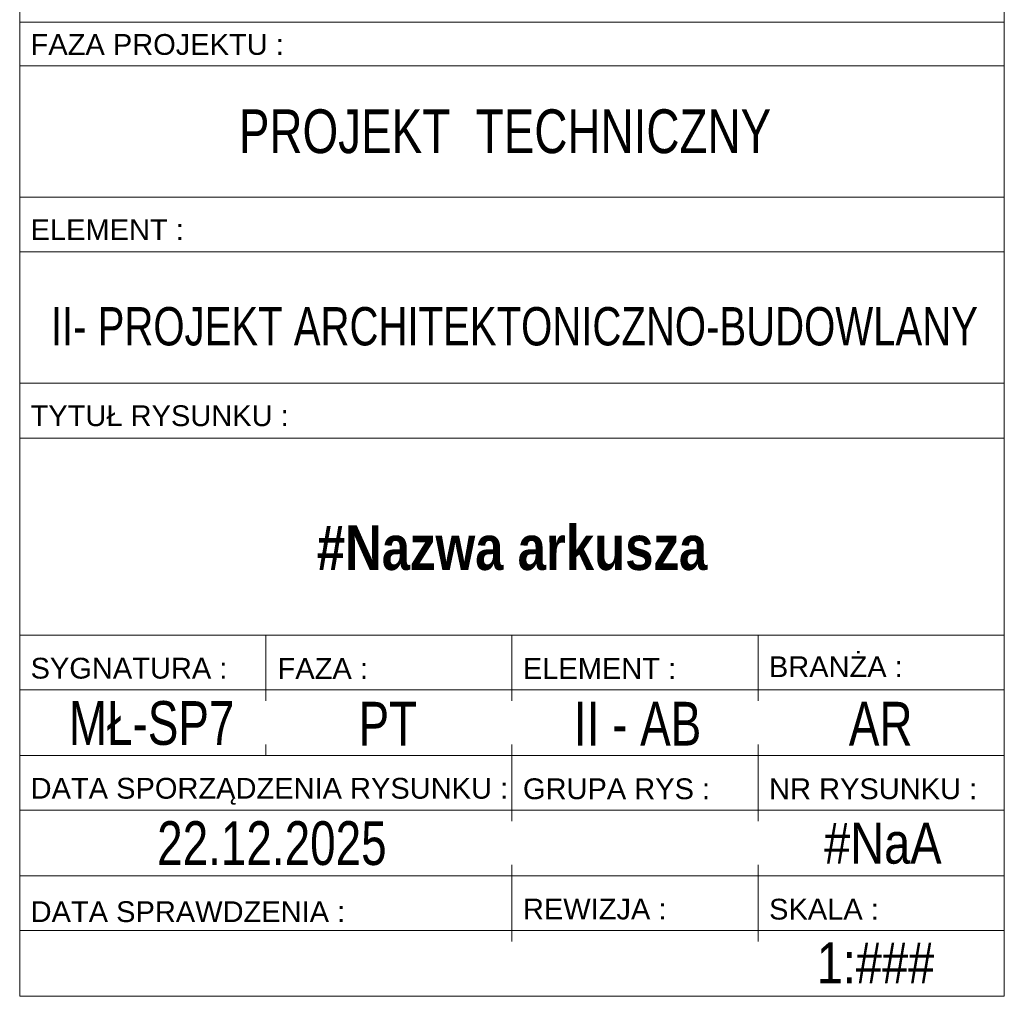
# Model space of a CAD drawing. Header units: centimetres. Extents: x 5703 to 19022, y -2164 to 612.
# Tile 1 of 49: x 5733 to 6309, y -1665 to -1094. Entities that reach past the tile are written whole.
import ezdxf

# ---------------------------------------------------------------- set-up
doc = ezdxf.new("R2010")
doc.units = ezdxf.units.CM
doc.header["$MEASUREMENT"] = 0
doc.styles.add('GENERATED_STYLE_1', font='ARIALN.TTF')
doc.styles.add('GENERATED_STYLE_2', font='ARIALNB.TTF')
doc.styles.add('GENERATED_STYLE_3', font='arial.ttf')

msp = doc.modelspace()

# ---------------------------------------------------------------- linework, layer by layer
at = {"color": 7, "linetype": 'Continuous', "lineweight": 13}
for p, q in [((5733.29, -1095.3), (6309.29, -1095.3)), ((5733.29, -1095.3), (6309.29, -1095.3)), ((5733.29, -1120.9), (6309.29, -1120.9)), ((5733.29, -1197.7), (6309.29, -1197.7)), ((5733.29, -1229.7), (6309.29, -1229.7)), ((5733.29, -1306.5), (6309.29, -1306.5)), ((5733.29, -1338.5), (6309.29, -1338.5)), ((5733.29, -1453.7), (6309.29, -1453.7)), ((5877.29, -1453.7), (5877.29, -1492.13)), ((6021.29, -1453.7), (6021.29, -1492.13)), ((6165.29, -1453.7), (6165.29, -1492.13)), ((5733.29, -1485.73), (6309.29, -1485.73)), ((5877.29, -1517.73), (5877.29, -1524.13)), ((6021.29, -1517.73), (6021.29, -1562.53)), ((6165.29, -1517.73), (6165.29, -1562.53)), ((5733.29, -1524.13), (6309.29, -1524.13)), ((5733.29, -1556.13), (6309.29, -1556.13)), ((6021.29, -1588.13), (6021.29, -1632.93)), ((6165.29, -1588.13), (6165.29, -1632.93)), ((5733.29, -1594.53), (6309.29, -1594.53)), ((5733.29, -1626.53), (6309.29, -1626.53))]:
    msp.add_line(p, q, dxfattribs=at)
at = {"color": 7, "linetype": 'Continuous', "lineweight": 13, "flags": 128}
msp.add_lwpolyline([(5733.29, 611.81), (6309.29, 611.81), (6309.29, -1664.93), (5733.29, -1664.93)], close=True, dxfattribs=at)

# ---------------------------------------------------------------- texts
at = {"color": 7, "linetype": 'Continuous', "lineweight": 13}
for s, insert, char_height, attachment_point, style in [('\\A1;{\\pql;\\fArial|b0|i0|c238|p38;FAZA PROJEKTU\\fArial|b0|i0|c238|p38; \\fArial|b0|i0|c238|p38;:}', (5739.66, -1108.45), 12.16, 4, 'GENERATED_STYLE_3'), ('\\A1;{\\W0.750000x;\\pqc;\\fArial|b0|i0|c238|p38;PROJEKT  TECHNICZNY}', (6017.21, -1159.29), 25.6, 5, 'GENERATED_STYLE_3'), ('\\A1;{\\pql;\\fArial|b0|i0|c238|p38;ELEMENT\\fArial|b0|i0|c238|p38; \\fArial|b0|i0|c238|p38;:}', (5739.66, -1216.62), 12.16, 4, 'GENERATED_STYLE_3'), ('\\A1;{\\W0.750000x;\\pqc;\\fArial|b0|i0|c238|p38;II- PROJEKT ARCHITEKTONICZNO-BUDOWLANY}', (6022.7, -1273.29), 22.4, 5, 'GENERATED_STYLE_3'), ('\\A1;{\\pql;\\fArial|b0|i0|c238|p38;TYTUŁ RYSUNKU\\fArial|b0|i0|c238|p38; \\fArial|b0|i0|c238|p38;:}', (5739.66, -1325.52), 12.16, 4, 'GENERATED_STYLE_3'), ('\\A1;{\\pqc;\\fArial Narrow|b1|i0|c0|p34;#Nazwa arkusza}', (6021.29, -1416), 26, 8, 'GENERATED_STYLE_2'), ('\\A1;{\\pql;\\fArial|b0|i0|c238|p38;SYGNATURA\\fArial|b0|i0|c238|p38; \\fArial|b0|i0|c238|p38;:}', (5739.66, -1473.16), 12.16, 4, 'GENERATED_STYLE_3'), ('\\A1;{\\pql;\\fArial|b0|i0|c238|p38;FAZA\\fArial|b0|i0|c238|p38; \\fArial|b0|i0|c238|p38;:}', (5884.16, -1473.24), 12.16, 4, 'GENERATED_STYLE_3'), ('\\A1;{\\pql;\\fArial|b0|i0|c238|p38;ELEMENT\\fArial|b0|i0|c238|p38; \\fArial|b0|i0|c238|p38;:}', (6027.66, -1473.25), 12.16, 4, 'GENERATED_STYLE_3'), ('\\A1;{\\pql;\\fArial|b0|i0|c238|p38;BRANŻA\\fArial|b0|i0|c238|p38; \\fArial|b0|i0|c238|p38;:}', (6171.57, -1472.21), 12.16, 4, 'GENERATED_STYLE_3'), ('\\A1;{\\W0.750000x;\\pqc;\\fArial|b0|i0|c238|p38;MŁ-SP7}', (5810.49, -1505.3), 25.6, 5, 'GENERATED_STYLE_3'), ('\\A1;{\\W0.750000x;\\pqc;\\fArial|b0|i0|c238|p38;PT}', (5948.64, -1505.54), 25.6, 5, 'GENERATED_STYLE_3'), ('\\A1;{\\W0.750000x;\\pqc;\\fArial|b0|i0|c238|p38;II - AB}', (6094.78, -1505.53), 25.6, 5, 'GENERATED_STYLE_3'), ('\\A1;{\\W0.750000x;\\pqc;\\fArial|b0|i0|c238|p38;AR}', (6236.97, -1505.53), 25.6, 5, 'GENERATED_STYLE_3'), ('\\A1;{\\pql;\\fArial|b0|i0|c238|p38;DATA \\fArial|b0|i0|c238|p38;SPORZĄDZENIA RYSUNKU \\fArial|b0|i0|c238|p38;:}', (5739.69, -1545.09), 12.16, 4, 'GENERATED_STYLE_3'), ('\\A1;{\\pql;\\fArial|b0|i0|c238|p38;GRUPA RYS :}', (6027.69, -1543.67), 12.16, 4, 'GENERATED_STYLE_3'), ('\\A1;{\\pql;\\fArial|b0|i0|c238|p38;NR RYSUNKU \\fArial|b0|i0|c238|p38;:}', (6171.69, -1543.67), 12.16, 4, 'GENERATED_STYLE_3'), ('\\A1;{\\W0.750000x;\\pqc;\\fArial|b0|i0|c238|p38;22.12.2025}', (5880.83, -1575.54), 25.6, 5, 'GENERATED_STYLE_3'), ('\\A1;{\\pqc;\\pt600.124,827.854;\\fArial Narrow|b0|i0|c0|p34;#NaA}', (6238.25, -1563.36), 24, 2, 'GENERATED_STYLE_1'), ('\\A1;{\\pql;\\fArial|b0|i0|c238|p38;DATA \\fArial|b0|i0|c238|p38;SPRAWDZENIA \\fArial|b0|i0|c238|p38;:}', (5739.69, -1615.52), 12.16, 4, 'GENERATED_STYLE_3'), ('\\A1;{\\pql;\\fArial|b0|i0|c238|p38;REWIZJA \\fArial|b0|i0|c238|p38;:}', (6027.69, -1613.97), 12.16, 4, 'GENERATED_STYLE_3'), ('\\A1;{\\pql;\\fArial|b0|i0|c238|p38;SKALA :}', (6171.69, -1614.07), 12.16, 4, 'GENERATED_STYLE_3'), ('\\A1;{\\pqc;\\fArial Narrow|b0|i0|c0|p34;1:###}', (6233.93, -1657.41), 24, 8, 'GENERATED_STYLE_1')]:
    msp.add_mtext(s, dxfattribs=dict(at, insert=insert, char_height=char_height, attachment_point=attachment_point, style=style))

doc.saveas('drawing.dxf')
